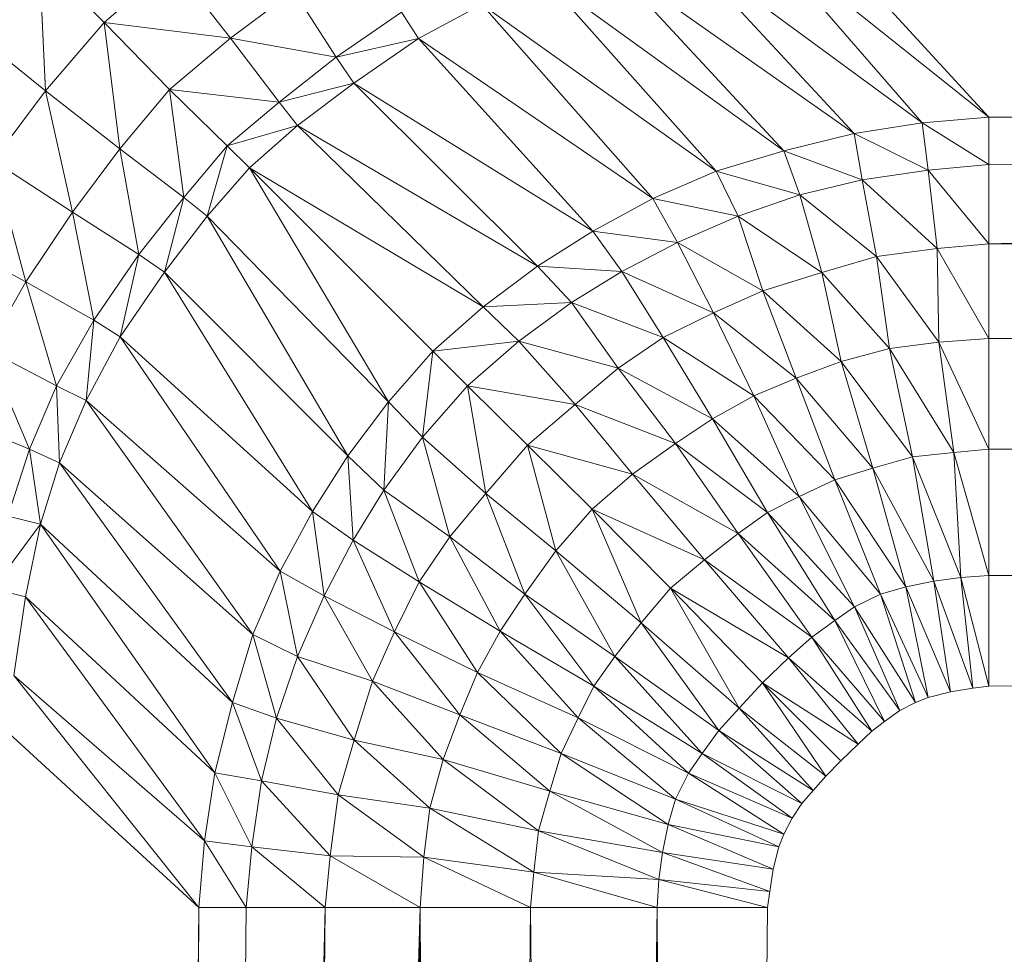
# Model space of a CAD drawing. Header units: metres. Extents: x 391.1 to 427.5, y 12.7 to 28.4.
# Tile 23 of 247: x 408.3851 to 408.4271, y 14.8656 to 14.9055. Entities that reach past the tile are written whole.
import ezdxf

# ---------------------------------------------------------------- set-up
doc = ezdxf.new("R2010")
doc.units = ezdxf.units.M
doc.layers.add('02_MOBILIARIO', color=7, linetype='Continuous', lineweight=18)

# ---------------------------------------------------------------- blocks, each defined once
blk = doc.blocks.new('Family - Plats de dutxa PS-1-153583-01_PCI_PS1')
at = {"layer": '02_MOBILIARIO', "color": 253, "true_color": 0xaaaaaa}
for p, q in [((0.122975, 0.720991), (0.115559, 0.729081)), ((0.115559, 0.729081), (0.122975, 0.720991)), ((0.122975, 0.720991), (0.113086, 0.728879)), ((0.120128, 0.720754), (0.113086, 0.728879)), ((0.113086, 0.728879), (0.122975, 0.720991)), ((0.113086, 0.728879), (0.120128, 0.720754)), ((0.120128, 0.720754), (0.109721, 0.728393)), ((0.117235, 0.720304), (0.109721, 0.728393)), ((0.109721, 0.728393), (0.120128, 0.720754)), ((0.109721, 0.728393), (0.117235, 0.720304)), ((0.085222, 0.725036), (0.082461, 0.727847)), ((0.082461, 0.727847), (0.085222, 0.725036)), ((0.082461, 0.727847), (0.082717, 0.722115)), ((0.082717, 0.722115), (0.082461, 0.727847)), ((0.117235, 0.720304), (0.106628, 0.727748)), ((0.11423, 0.719553), (0.106628, 0.727748)), ((0.106628, 0.727748), (0.117235, 0.720304)), ((0.106628, 0.727748), (0.11423, 0.719553)), ((0.088143, 0.72754), (0.085222, 0.725036)), ((0.085222, 0.725036), (0.088143, 0.72754)), ((0.088143, 0.72754), (0.090615, 0.724362)), ((0.090615, 0.724362), (0.088143, 0.72754)), ((0.11423, 0.719553), (0.10401, 0.726933)), ((0.111338, 0.71869), (0.10401, 0.726933)), ((0.10401, 0.726933), (0.11423, 0.719553)), ((0.10401, 0.726933), (0.111338, 0.71869)), ((0.090615, 0.724362), (0.093312, 0.726384)), ((0.093312, 0.726384), (0.090615, 0.724362)), ((0.095127, 0.723552), (0.093312, 0.726384)), ((0.093312, 0.726384), (0.095127, 0.723552)), ((0.101344, 0.725804), (0.098635, 0.724354)), ((0.098635, 0.724354), (0.101344, 0.725804)), ((0.111338, 0.71869), (0.101344, 0.725804)), ((0.108633, 0.717527), (0.101344, 0.725804)), ((0.101344, 0.725804), (0.111338, 0.71869)), ((0.101344, 0.725804), (0.108633, 0.717527)), ((0.097919, 0.725476), (0.095127, 0.723552)), ((0.095127, 0.723552), (0.097919, 0.725476)), ((0.098635, 0.724354), (0.097919, 0.725476)), ((0.097919, 0.725476), (0.098635, 0.724354)), ((0.082717, 0.722115), (0.085222, 0.725036)), ((0.085222, 0.725036), (0.082717, 0.722115)), ((0.085222, 0.725036), (0.088009, 0.722169)), ((0.085222, 0.725036), (0.085896, 0.719643)), ((0.085896, 0.719643), (0.085222, 0.725036)), ((0.090615, 0.724362), (0.085222, 0.725036)), ((0.088009, 0.722169), (0.085222, 0.725036)), ((0.085222, 0.725036), (0.090615, 0.724362)), ((0.082717, 0.722115), (0.07957, 0.724669)), ((0.07957, 0.724669), (0.082717, 0.722115)), ((0.088009, 0.722169), (0.090615, 0.724362)), ((0.090615, 0.724362), (0.088009, 0.722169)), ((0.090615, 0.724362), (0.092689, 0.721639)), ((0.095127, 0.723552), (0.090615, 0.724362)), ((0.092689, 0.721639), (0.090615, 0.724362)), ((0.090615, 0.724362), (0.095127, 0.723552)), ((0.098635, 0.724354), (0.095127, 0.723552)), ((0.095127, 0.723552), (0.098635, 0.724354)), ((0.098635, 0.724354), (0.095882, 0.72245)), ((0.095882, 0.72245), (0.098635, 0.724354)), ((0.108633, 0.717527), (0.098635, 0.724354)), ((0.106078, 0.716138), (0.098635, 0.724354)), ((0.098635, 0.724354), (0.108633, 0.717527)), ((0.098635, 0.724354), (0.106078, 0.716138)), ((0.409997, 0.724362), (0.122975, 0.720991)), ((0.122975, 0.720991), (0.409997, 0.724362)), ((0.095127, 0.723552), (0.092689, 0.721639)), ((0.092689, 0.721639), (0.095127, 0.723552)), ((0.095127, 0.723552), (0.095882, 0.72245)), ((0.095882, 0.72245), (0.095127, 0.723552)), ((0.095882, 0.72245), (0.092689, 0.721639)), ((0.092689, 0.721639), (0.095882, 0.72245)), ((0.095882, 0.72245), (0.093482, 0.720634)), ((0.093482, 0.720634), (0.095882, 0.72245)), ((0.106078, 0.716138), (0.095882, 0.72245)), ((0.103712, 0.714637), (0.095882, 0.72245)), ((0.095882, 0.72245), (0.106078, 0.716138)), ((0.095882, 0.72245), (0.103712, 0.714637)), ((0.409997, 0.722339), (0.122975, 0.718969)), ((0.409997, 0.722339), (0.122975, 0.720991)), ((0.122975, 0.720991), (0.409997, 0.722339)), ((0.409997, 0.722339), (0.122975, 0.715598)), ((0.409997, 0.722339), (0.122975, 0.718969)), ((0.122975, 0.715598), (0.409997, 0.722339)), ((0.080487, 0.719138), (0.082717, 0.722115)), ((0.082717, 0.722115), (0.080487, 0.719138)), ((0.082717, 0.722115), (0.085896, 0.719643)), ((0.082717, 0.722115), (0.083873, 0.716946)), ((0.083873, 0.716946), (0.082717, 0.722115)), ((0.085896, 0.719643), (0.082717, 0.722115)), ((0.088009, 0.722169), (0.085896, 0.719643)), ((0.085896, 0.719643), (0.088009, 0.722169)), ((0.092689, 0.721639), (0.088009, 0.722169)), ((0.09048, 0.719778), (0.088009, 0.722169)), ((0.088009, 0.722169), (0.092689, 0.721639)), ((0.088009, 0.722169), (0.09048, 0.719778)), ((0.088009, 0.722169), (0.088619, 0.717569)), ((0.088619, 0.717569), (0.088009, 0.722169)), ((0.092689, 0.721639), (0.09048, 0.719778)), ((0.09048, 0.719778), (0.092689, 0.721639)), ((0.093482, 0.720634), (0.092689, 0.721639)), ((0.092689, 0.721639), (0.093482, 0.720634)), ((0.122975, 0.720991), (0.120128, 0.720754)), ((0.120128, 0.720754), (0.122975, 0.720991)), ((0.122975, 0.718969), (0.122975, 0.720991)), ((0.122975, 0.720991), (0.122975, 0.718969)), ((0.093482, 0.720634), (0.09048, 0.719778)), ((0.09048, 0.719778), (0.093482, 0.720634)), ((0.093482, 0.720634), (0.091424, 0.718834)), ((0.091424, 0.718834), (0.093482, 0.720634)), ((0.103712, 0.714637), (0.093482, 0.720634)), ((0.101401, 0.712901), (0.093482, 0.720634)), ((0.093482, 0.720634), (0.103712, 0.714637)), ((0.093482, 0.720634), (0.101401, 0.712901)), ((0.120128, 0.720754), (0.117235, 0.720304)), ((0.117235, 0.720304), (0.120128, 0.720754)), ((0.122975, 0.718969), (0.120128, 0.720754)), ((0.120391, 0.718728), (0.120128, 0.720754)), ((0.120128, 0.720754), (0.122975, 0.718969)), ((0.120128, 0.720754), (0.120391, 0.718728)), ((0.117235, 0.720304), (0.11423, 0.719553)), ((0.11423, 0.719553), (0.117235, 0.720304)), ((0.120391, 0.718728), (0.117235, 0.720304)), ((0.117573, 0.718315), (0.117235, 0.720304)), ((0.117235, 0.720304), (0.120391, 0.718728)), ((0.117235, 0.720304), (0.117573, 0.718315)), ((0.09048, 0.719778), (0.088619, 0.717569)), ((0.088619, 0.717569), (0.09048, 0.719778)), ((0.09048, 0.719778), (0.089624, 0.716775)), ((0.089624, 0.716775), (0.09048, 0.719778)), ((0.091424, 0.718834), (0.09048, 0.719778)), ((0.09048, 0.719778), (0.091424, 0.718834)), ((0.085896, 0.719643), (0.083873, 0.716946)), ((0.083873, 0.716946), (0.085896, 0.719643)), ((0.085896, 0.719643), (0.088619, 0.717569)), ((0.085896, 0.719643), (0.086705, 0.715131)), ((0.086705, 0.715131), (0.085896, 0.719643)), ((0.088619, 0.717569), (0.085896, 0.719643)), ((0.11423, 0.719553), (0.111338, 0.71869)), ((0.111338, 0.71869), (0.11423, 0.719553)), ((0.117573, 0.718315), (0.11423, 0.719553)), ((0.114906, 0.717677), (0.11423, 0.719553)), ((0.11423, 0.719553), (0.117573, 0.718315)), ((0.11423, 0.719553), (0.114906, 0.717677)), ((0.083873, 0.716946), (0.080487, 0.719138)), ((0.080487, 0.719138), (0.083873, 0.716946)), ((0.080487, 0.719138), (0.081883, 0.713964)), ((0.081883, 0.713964), (0.080487, 0.719138)), ((0.120391, 0.718728), (0.122975, 0.718969)), ((0.122975, 0.718969), (0.120391, 0.718728)), ((0.122975, 0.718969), (0.122975, 0.715598)), ((0.122975, 0.715598), (0.122975, 0.718969)), ((0.122975, 0.715598), (0.409997, 0.718969)), ((0.122975, 0.715598), (0.409997, 0.718969)), ((0.091424, 0.718834), (0.089624, 0.716775)), ((0.089624, 0.716775), (0.091424, 0.718834)), ((0.101401, 0.712901), (0.091424, 0.718834)), ((0.099255, 0.711018), (0.091424, 0.718834)), ((0.091424, 0.718834), (0.101401, 0.712901)), ((0.091424, 0.718834), (0.099255, 0.711018)), ((0.091424, 0.718834), (0.097357, 0.708856)), ((0.097357, 0.708856), (0.091424, 0.718834)), ((0.111338, 0.71869), (0.108633, 0.717527)), ((0.108633, 0.717527), (0.111338, 0.71869)), ((0.114906, 0.717677), (0.111338, 0.71869)), ((0.112277, 0.716776), (0.111338, 0.71869)), ((0.111338, 0.71869), (0.114906, 0.717677)), ((0.111338, 0.71869), (0.112277, 0.716776)), ((0.117573, 0.718315), (0.120391, 0.718728)), ((0.120391, 0.718728), (0.117573, 0.718315)), ((0.122975, 0.715598), (0.120391, 0.718728)), ((0.120767, 0.715387), (0.120391, 0.718728)), ((0.120391, 0.718728), (0.122975, 0.715598)), ((0.120391, 0.718728), (0.120767, 0.715387)), ((0.114906, 0.717677), (0.117573, 0.718315)), ((0.117573, 0.718315), (0.114906, 0.717677)), ((0.117573, 0.718315), (0.118175, 0.71505)), ((0.120767, 0.715387), (0.117573, 0.718315)), ((0.118175, 0.71505), (0.117573, 0.718315)), ((0.117573, 0.718315), (0.120767, 0.715387)), ((0.112277, 0.716776), (0.114906, 0.717677)), ((0.114906, 0.717677), (0.112277, 0.716776)), ((0.118175, 0.71505), (0.114906, 0.717677)), ((0.115842, 0.71437), (0.114906, 0.717677)), ((0.114906, 0.717677), (0.118175, 0.71505)), ((0.114906, 0.717677), (0.115842, 0.71437)), ((0.088619, 0.717569), (0.086705, 0.715131)), ((0.086705, 0.715131), (0.088619, 0.717569)), ((0.088619, 0.717569), (0.087807, 0.714376)), ((0.087807, 0.714376), (0.088619, 0.717569)), ((0.088619, 0.717569), (0.089624, 0.716775)), ((0.089624, 0.716775), (0.088619, 0.717569)), ((0.108633, 0.717527), (0.106078, 0.716138)), ((0.106078, 0.716138), (0.108633, 0.717527)), ((0.112277, 0.716776), (0.108633, 0.717527)), ((0.109685, 0.71565), (0.108633, 0.717527)), ((0.108633, 0.717527), (0.112277, 0.716776)), ((0.108633, 0.717527), (0.109685, 0.71565)), ((0.081883, 0.713964), (0.083873, 0.716946)), ((0.083873, 0.716946), (0.081883, 0.713964)), ((0.083873, 0.716946), (0.086705, 0.715131)), ((0.083873, 0.716946), (0.084782, 0.712339)), ((0.084782, 0.712339), (0.083873, 0.716946)), ((0.086705, 0.715131), (0.083873, 0.716946)), ((0.089624, 0.716775), (0.087807, 0.714376)), ((0.087807, 0.714376), (0.089624, 0.716775)), ((0.089624, 0.716775), (0.097357, 0.708856)), ((0.089624, 0.716775), (0.095621, 0.706546)), ((0.095621, 0.706546), (0.089624, 0.716775)), ((0.097357, 0.708856), (0.089624, 0.716775)), ((0.109685, 0.71565), (0.112277, 0.716776)), ((0.112277, 0.716776), (0.109685, 0.71565)), ((0.115842, 0.71437), (0.112277, 0.716776)), ((0.113325, 0.713582), (0.112277, 0.716776)), ((0.112277, 0.716776), (0.115842, 0.71437)), ((0.112277, 0.716776), (0.113325, 0.713582)), ((0.106078, 0.716138), (0.103712, 0.714637)), ((0.103712, 0.714637), (0.106078, 0.716138)), ((0.109685, 0.71565), (0.106078, 0.716138)), ((0.107314, 0.714408), (0.106078, 0.716138)), ((0.106078, 0.716138), (0.109685, 0.71565)), ((0.106078, 0.716138), (0.107314, 0.714408)), ((0.081883, 0.713964), (0.07838, 0.715871)), ((0.07838, 0.715871), (0.081883, 0.713964)), ((0.107314, 0.714408), (0.109685, 0.71565)), ((0.109685, 0.71565), (0.107314, 0.714408)), ((0.113325, 0.713582), (0.109685, 0.71565)), ((0.111221, 0.712644), (0.109685, 0.71565)), ((0.109685, 0.71565), (0.113325, 0.713582)), ((0.109685, 0.71565), (0.111221, 0.712644)), ((0.122975, 0.715598), (0.120767, 0.715387)), ((0.120767, 0.715387), (0.122975, 0.715598)), ((0.122975, 0.715598), (0.122975, 0.711553)), ((0.409997, 0.714444), (0.122975, 0.715598)), ((0.122975, 0.711553), (0.122975, 0.715598)), ((0.122975, 0.715598), (0.409997, 0.714444)), ((0.086705, 0.715131), (0.084782, 0.712339)), ((0.084782, 0.712339), (0.086705, 0.715131)), ((0.086705, 0.715131), (0.085903, 0.711623)), ((0.085903, 0.711623), (0.086705, 0.715131)), ((0.086705, 0.715131), (0.087807, 0.714376)), ((0.087807, 0.714376), (0.086705, 0.715131)), ((0.120767, 0.715387), (0.118175, 0.71505)), ((0.118175, 0.71505), (0.120767, 0.715387)), ((0.122975, 0.711553), (0.120767, 0.715387)), ((0.120838, 0.711395), (0.120767, 0.715387)), ((0.120767, 0.715387), (0.122975, 0.711553)), ((0.120767, 0.715387), (0.120838, 0.711395)), ((0.103712, 0.714637), (0.101401, 0.712901)), ((0.101401, 0.712901), (0.103712, 0.714637)), ((0.107314, 0.714408), (0.103712, 0.714637)), ((0.105173, 0.713095), (0.103712, 0.714637)), ((0.103712, 0.714637), (0.107314, 0.714408)), ((0.103712, 0.714637), (0.105173, 0.713095)), ((0.118175, 0.71505), (0.115842, 0.71437)), ((0.115842, 0.71437), (0.118175, 0.71505)), ((0.118175, 0.71505), (0.118734, 0.711132)), ((0.120838, 0.711395), (0.118175, 0.71505)), ((0.118734, 0.711132), (0.118175, 0.71505)), ((0.118175, 0.71505), (0.120838, 0.711395)), ((0.087807, 0.714376), (0.085903, 0.711623)), ((0.085903, 0.711623), (0.087807, 0.714376)), ((0.087807, 0.714376), (0.095621, 0.706546)), ((0.087807, 0.714376), (0.09412, 0.704179)), ((0.09412, 0.704179), (0.087807, 0.714376)), ((0.095621, 0.706546), (0.087807, 0.714376)), ((0.105173, 0.713095), (0.107314, 0.714408)), ((0.107314, 0.714408), (0.105173, 0.713095)), ((0.111221, 0.712644), (0.107314, 0.714408)), ((0.10908, 0.711593), (0.107314, 0.714408)), ((0.107314, 0.714408), (0.111221, 0.712644)), ((0.107314, 0.714408), (0.10908, 0.711593)), ((0.113325, 0.713582), (0.115842, 0.71437)), ((0.115842, 0.71437), (0.113325, 0.713582)), ((0.118734, 0.711132), (0.115842, 0.71437)), ((0.116668, 0.710569), (0.115842, 0.71437)), ((0.115842, 0.71437), (0.118734, 0.711132)), ((0.115842, 0.71437), (0.116668, 0.710569)), ((0.409997, 0.714444), (0.122975, 0.711553)), ((0.122975, 0.711553), (0.409997, 0.714444)), ((0.080239, 0.711074), (0.081883, 0.713964)), ((0.081883, 0.713964), (0.080239, 0.711074)), ((0.084782, 0.712339), (0.081883, 0.713964)), ((0.081883, 0.713964), (0.084782, 0.712339)), ((0.081883, 0.713964), (0.083199, 0.70953)), ((0.083199, 0.70953), (0.081883, 0.713964)), ((0.113325, 0.713582), (0.111221, 0.712644)), ((0.111221, 0.712644), (0.113325, 0.713582)), ((0.116668, 0.710569), (0.113325, 0.713582)), ((0.114752, 0.709856), (0.113325, 0.713582)), ((0.113325, 0.713582), (0.116668, 0.710569)), ((0.113325, 0.713582), (0.114752, 0.709856)), ((0.105173, 0.713095), (0.101401, 0.712901)), ((0.101401, 0.712901), (0.105173, 0.713095)), ((0.102919, 0.711443), (0.105173, 0.713095)), ((0.105173, 0.713095), (0.102919, 0.711443)), ((0.10908, 0.711593), (0.105173, 0.713095)), ((0.107164, 0.71028), (0.105173, 0.713095)), ((0.105173, 0.713095), (0.10908, 0.711593)), ((0.105173, 0.713095), (0.107164, 0.71028)), ((0.101401, 0.712901), (0.099255, 0.711018)), ((0.099255, 0.711018), (0.101401, 0.712901)), ((0.102919, 0.711443), (0.101401, 0.712901)), ((0.101401, 0.712901), (0.102919, 0.711443)), ((0.111221, 0.712644), (0.10908, 0.711593)), ((0.10908, 0.711593), (0.111221, 0.712644)), ((0.114752, 0.709856), (0.111221, 0.712644)), ((0.112949, 0.709105), (0.111221, 0.712644)), ((0.111221, 0.712644), (0.114752, 0.709856)), ((0.111221, 0.712644), (0.112949, 0.709105)), ((0.083199, 0.70953), (0.084782, 0.712339)), ((0.084782, 0.712339), (0.083199, 0.70953)), ((0.084782, 0.712339), (0.084454, 0.708914)), ((0.084454, 0.708914), (0.084782, 0.712339)), ((0.084782, 0.712339), (0.085903, 0.711623)), ((0.085903, 0.711623), (0.084782, 0.712339)), ((0.085903, 0.711623), (0.084454, 0.708914)), ((0.084454, 0.708914), (0.085903, 0.711623)), ((0.085903, 0.711623), (0.09412, 0.704179)), ((0.085903, 0.711623), (0.092731, 0.701625)), ((0.092731, 0.701625), (0.085903, 0.711623)), ((0.09412, 0.704179), (0.085903, 0.711623)), ((0.102919, 0.711443), (0.099255, 0.711018)), ((0.099255, 0.711018), (0.102919, 0.711443)), ((0.100727, 0.70953), (0.102919, 0.711443)), ((0.102919, 0.711443), (0.100727, 0.70953)), ((0.107164, 0.71028), (0.102919, 0.711443)), ((0.105323, 0.708741), (0.102919, 0.711443)), ((0.102919, 0.711443), (0.107164, 0.71028)), ((0.102919, 0.711443), (0.105323, 0.708741)), ((0.10908, 0.711593), (0.107164, 0.71028)), ((0.107164, 0.71028), (0.10908, 0.711593)), ((0.112949, 0.709105), (0.10908, 0.711593)), ((0.111184, 0.70813), (0.10908, 0.711593)), ((0.10908, 0.711593), (0.112949, 0.709105)), ((0.10908, 0.711593), (0.111184, 0.70813)), ((0.120838, 0.711395), (0.118734, 0.711132)), ((0.118734, 0.711132), (0.120838, 0.711395)), ((0.122975, 0.711553), (0.120838, 0.711395)), ((0.120838, 0.711395), (0.122975, 0.711553)), ((0.122975, 0.706834), (0.120838, 0.711395)), ((0.121477, 0.706692), (0.120838, 0.711395)), ((0.120838, 0.711395), (0.122975, 0.706834)), ((0.120838, 0.711395), (0.121477, 0.706692)), ((0.409997, 0.710205), (0.122975, 0.711553)), ((0.122975, 0.706834), (0.122975, 0.711553)), ((0.122975, 0.711553), (0.409997, 0.710205)), ((0.122975, 0.711553), (0.122975, 0.706834)), ((0.080239, 0.711074), (0.083199, 0.70953)), ((0.080239, 0.711074), (0.082035, 0.706826)), ((0.082035, 0.706826), (0.080239, 0.711074)), ((0.083199, 0.70953), (0.080239, 0.711074)), ((0.099255, 0.711018), (0.097357, 0.708856)), ((0.097357, 0.708856), (0.099255, 0.711018)), ((0.099255, 0.711018), (0.098815, 0.707339)), ((0.098815, 0.707339), (0.099255, 0.711018)), ((0.100727, 0.70953), (0.099255, 0.711018)), ((0.099255, 0.711018), (0.100727, 0.70953)), ((0.118734, 0.711132), (0.116668, 0.710569)), ((0.116668, 0.710569), (0.118734, 0.711132)), ((0.121477, 0.706692), (0.118734, 0.711132)), ((0.119711, 0.706505), (0.118734, 0.711132)), ((0.118734, 0.711132), (0.121477, 0.706692)), ((0.118734, 0.711132), (0.119711, 0.706505)), ((0.114752, 0.709856), (0.116668, 0.710569)), ((0.116668, 0.710569), (0.114752, 0.709856)), ((0.116668, 0.710569), (0.11802, 0.706017)), ((0.119711, 0.706505), (0.116668, 0.710569)), ((0.11802, 0.706017), (0.116668, 0.710569)), ((0.116668, 0.710569), (0.119711, 0.706505)), ((0.107164, 0.71028), (0.105323, 0.708741)), ((0.105323, 0.708741), (0.107164, 0.71028)), ((0.111184, 0.70813), (0.107164, 0.71028)), ((0.109606, 0.707079), (0.107164, 0.71028)), ((0.107164, 0.71028), (0.111184, 0.70813)), ((0.107164, 0.71028), (0.109606, 0.707079)), ((0.409997, 0.710205), (0.122975, 0.706834)), ((0.122975, 0.706834), (0.409997, 0.710205)), ((0.112949, 0.709105), (0.114752, 0.709856)), ((0.114752, 0.709856), (0.112949, 0.709105)), ((0.11802, 0.706017), (0.114752, 0.709856)), ((0.116405, 0.705529), (0.114752, 0.709856)), ((0.114752, 0.709856), (0.11802, 0.706017)), ((0.114752, 0.709856), (0.116405, 0.705529)), ((0.083199, 0.70953), (0.082035, 0.706826)), ((0.082035, 0.706826), (0.083199, 0.70953)), ((0.084454, 0.708914), (0.083199, 0.70953)), ((0.083199, 0.70953), (0.084454, 0.708914)), ((0.083199, 0.70953), (0.083325, 0.706248)), ((0.083325, 0.706248), (0.083199, 0.70953)), ((0.098815, 0.707339), (0.100727, 0.70953)), ((0.100727, 0.70953), (0.098815, 0.707339)), ((0.105323, 0.708741), (0.100727, 0.70953)), ((0.103297, 0.707003), (0.100727, 0.70953)), ((0.100727, 0.70953), (0.105323, 0.708741)), ((0.100727, 0.70953), (0.103297, 0.707003)), ((0.100727, 0.70953), (0.101517, 0.704934)), ((0.101517, 0.704934), (0.100727, 0.70953)), ((0.084454, 0.708914), (0.083325, 0.706248)), ((0.083325, 0.706248), (0.084454, 0.708914)), ((0.084454, 0.708914), (0.092731, 0.701625)), ((0.084454, 0.708914), (0.091568, 0.69892)), ((0.091568, 0.69892), (0.084454, 0.708914)), ((0.092731, 0.701625), (0.084454, 0.708914)), ((0.097357, 0.708856), (0.095621, 0.706546)), ((0.095621, 0.706546), (0.097357, 0.708856)), ((0.097357, 0.708856), (0.097163, 0.705085)), ((0.097163, 0.705085), (0.097357, 0.708856)), ((0.097357, 0.708856), (0.098815, 0.707339)), ((0.098815, 0.707339), (0.097357, 0.708856)), ((0.111184, 0.70813), (0.112949, 0.709105)), ((0.112949, 0.709105), (0.111184, 0.70813)), ((0.116405, 0.705529), (0.112949, 0.709105)), ((0.114885, 0.704811), (0.112949, 0.709105)), ((0.112949, 0.709105), (0.116405, 0.705529)), ((0.112949, 0.709105), (0.114885, 0.704811)), ((0.105323, 0.708741), (0.103297, 0.707003)), ((0.103297, 0.707003), (0.105323, 0.708741)), ((0.105323, 0.708741), (0.107765, 0.705765)), ((0.109606, 0.707079), (0.105323, 0.708741)), ((0.107765, 0.705765), (0.105323, 0.708741)), ((0.105323, 0.708741), (0.109606, 0.707079)), ((0.078968, 0.708117), (0.082035, 0.706826)), ((0.082035, 0.706826), (0.078968, 0.708117)), ((0.109606, 0.707079), (0.111184, 0.70813)), ((0.111184, 0.70813), (0.109606, 0.707079)), ((0.114885, 0.704811), (0.111184, 0.70813)), ((0.113536, 0.704137), (0.111184, 0.70813)), ((0.111184, 0.70813), (0.114885, 0.704811)), ((0.111184, 0.70813), (0.113536, 0.704137)), ((0.097163, 0.705085), (0.098815, 0.707339)), ((0.098815, 0.707339), (0.097163, 0.705085)), ((0.098815, 0.707339), (0.101517, 0.704934)), ((0.098815, 0.707339), (0.099978, 0.703094)), ((0.099978, 0.703094), (0.098815, 0.707339)), ((0.101517, 0.704934), (0.098815, 0.707339)), ((0.107765, 0.705765), (0.109606, 0.707079)), ((0.109606, 0.707079), (0.107765, 0.705765)), ((0.113536, 0.704137), (0.109606, 0.707079)), ((0.112273, 0.70324), (0.109606, 0.707079)), ((0.109606, 0.707079), (0.113536, 0.704137)), ((0.109606, 0.707079), (0.112273, 0.70324)), ((0.082035, 0.706826), (0.081118, 0.70397)), ((0.081118, 0.70397), (0.082035, 0.706826)), ((0.082035, 0.706826), (0.083325, 0.706248)), ((0.082035, 0.706826), (0.08251, 0.70363)), ((0.08251, 0.70363), (0.082035, 0.706826)), ((0.083325, 0.706248), (0.082035, 0.706826)), ((0.103297, 0.707003), (0.101517, 0.704934)), ((0.101517, 0.704934), (0.103297, 0.707003)), ((0.107765, 0.705765), (0.103297, 0.707003)), ((0.106053, 0.704275), (0.103297, 0.707003)), ((0.103297, 0.707003), (0.107765, 0.705765)), ((0.103297, 0.707003), (0.106053, 0.704275)), ((0.103297, 0.707003), (0.104493, 0.702493)), ((0.104493, 0.702493), (0.103297, 0.707003)), ((0.119711, 0.706505), (0.121477, 0.706692)), ((0.121477, 0.706692), (0.119711, 0.706505)), ((0.121477, 0.706692), (0.122975, 0.706834)), ((0.122975, 0.706834), (0.121477, 0.706692)), ((0.122975, 0.701441), (0.121477, 0.706692)), ((0.121777, 0.701357), (0.121477, 0.706692)), ((0.121477, 0.706692), (0.122975, 0.701441)), ((0.121477, 0.706692), (0.121777, 0.701357)), ((0.122975, 0.706834), (0.122975, 0.701441)), ((0.409997, 0.704811), (0.122975, 0.706834)), ((0.122975, 0.701441), (0.122975, 0.706834)), ((0.122975, 0.706834), (0.409997, 0.704811)), ((0.083325, 0.706248), (0.08251, 0.70363)), ((0.08251, 0.70363), (0.083325, 0.706248)), ((0.083325, 0.706248), (0.091568, 0.69892)), ((0.083325, 0.706248), (0.090705, 0.696028)), ((0.090705, 0.696028), (0.083325, 0.706248)), ((0.091568, 0.69892), (0.083325, 0.706248)), ((0.095621, 0.706546), (0.09412, 0.704179)), ((0.09412, 0.704179), (0.095621, 0.706546)), ((0.095621, 0.706546), (0.097163, 0.705085)), ((0.095621, 0.706546), (0.09585, 0.702943)), ((0.09585, 0.702943), (0.095621, 0.706546)), ((0.097163, 0.705085), (0.095621, 0.706546)), ((0.11802, 0.706017), (0.119711, 0.706505)), ((0.119711, 0.706505), (0.11802, 0.706017)), ((0.121777, 0.701357), (0.119711, 0.706505)), ((0.120627, 0.701205), (0.119711, 0.706505)), ((0.119711, 0.706505), (0.121777, 0.701357)), ((0.119711, 0.706505), (0.120627, 0.701205)), ((0.11802, 0.706017), (0.116405, 0.705529)), ((0.116405, 0.705529), (0.11802, 0.706017)), ((0.120627, 0.701205), (0.11802, 0.706017)), ((0.119433, 0.700966), (0.11802, 0.706017)), ((0.11802, 0.706017), (0.120627, 0.701205)), ((0.11802, 0.706017), (0.119433, 0.700966)), ((0.106053, 0.704275), (0.107765, 0.705765)), ((0.107765, 0.705765), (0.106053, 0.704275)), ((0.112273, 0.70324), (0.107765, 0.705765)), ((0.11084, 0.702115), (0.107765, 0.705765)), ((0.107765, 0.705765), (0.112273, 0.70324)), ((0.107765, 0.705765), (0.11084, 0.702115)), ((0.116405, 0.705529), (0.114885, 0.704811)), ((0.114885, 0.704811), (0.116405, 0.705529)), ((0.119433, 0.700966), (0.116405, 0.705529)), ((0.118359, 0.700646), (0.116405, 0.705529)), ((0.116405, 0.705529), (0.119433, 0.700966)), ((0.116405, 0.705529), (0.118359, 0.700646)), ((0.09585, 0.702943), (0.097163, 0.705085)), ((0.097163, 0.705085), (0.09585, 0.702943)), ((0.097163, 0.705085), (0.099978, 0.703094)), ((0.097163, 0.705085), (0.098664, 0.701178)), ((0.098664, 0.701178), (0.097163, 0.705085)), ((0.099978, 0.703094), (0.097163, 0.705085)), ((0.101517, 0.704934), (0.099978, 0.703094)), ((0.099978, 0.703094), (0.101517, 0.704934)), ((0.101517, 0.704934), (0.104493, 0.702493)), ((0.101517, 0.704934), (0.103179, 0.700652)), ((0.103179, 0.700652), (0.101517, 0.704934)), ((0.104493, 0.702493), (0.101517, 0.704934)), ((0.114885, 0.704811), (0.113536, 0.704137)), ((0.113536, 0.704137), (0.114885, 0.704811)), ((0.118359, 0.700646), (0.114885, 0.704811)), ((0.117241, 0.700099), (0.114885, 0.704811)), ((0.114885, 0.704811), (0.118359, 0.700646)), ((0.114885, 0.704811), (0.117241, 0.700099)), ((0.409997, 0.704811), (0.122975, 0.701441)), ((0.122975, 0.701441), (0.409997, 0.704811)), ((0.09412, 0.704179), (0.092731, 0.701625)), ((0.092731, 0.701625), (0.09412, 0.704179)), ((0.09412, 0.704179), (0.09585, 0.702943)), ((0.09412, 0.704179), (0.094608, 0.700573)), ((0.094608, 0.700573), (0.09412, 0.704179)), ((0.09585, 0.702943), (0.09412, 0.704179)), ((0.106053, 0.704275), (0.104493, 0.702493)), ((0.104493, 0.702493), (0.106053, 0.704275)), ((0.11084, 0.702115), (0.106053, 0.704275)), ((0.10939, 0.700904), (0.106053, 0.704275)), ((0.106053, 0.704275), (0.11084, 0.702115)), ((0.106053, 0.704275), (0.10939, 0.700904)), ((0.106053, 0.704275), (0.108143, 0.699418)), ((0.108143, 0.699418), (0.106053, 0.704275)), ((0.113536, 0.704137), (0.112273, 0.70324)), ((0.112273, 0.70324), (0.113536, 0.704137)), ((0.117241, 0.700099), (0.113536, 0.704137)), ((0.116405, 0.699521), (0.113536, 0.704137)), ((0.113536, 0.704137), (0.117241, 0.700099)), ((0.113536, 0.704137), (0.116405, 0.699521)), ((0.08251, 0.70363), (0.081118, 0.70397)), ((0.08251, 0.70363), (0.081118, 0.70397)), ((0.08251, 0.70363), (0.080472, 0.700877)), ((0.080472, 0.700877), (0.08251, 0.70363)), ((0.08251, 0.70363), (0.081865, 0.700537)), ((0.081865, 0.700537), (0.08251, 0.70363)), ((0.08251, 0.70363), (0.090705, 0.696028)), ((0.08251, 0.70363), (0.089954, 0.693022)), ((0.089954, 0.693022), (0.08251, 0.70363)), ((0.090705, 0.696028), (0.08251, 0.70363)), ((0.094608, 0.700573), (0.09585, 0.702943)), ((0.09585, 0.702943), (0.094608, 0.700573)), ((0.098664, 0.701178), (0.09585, 0.702943)), ((0.09585, 0.702943), (0.098664, 0.701178)), ((0.09585, 0.702943), (0.097614, 0.699037)), ((0.097614, 0.699037), (0.09585, 0.702943)), ((0.099978, 0.703094), (0.098664, 0.701178)), ((0.098664, 0.701178), (0.099978, 0.703094)), ((0.103179, 0.700652), (0.099978, 0.703094)), ((0.099978, 0.703094), (0.103179, 0.700652)), ((0.099978, 0.703094), (0.102128, 0.699074)), ((0.102128, 0.699074), (0.099978, 0.703094)), ((0.112273, 0.70324), (0.11084, 0.702115)), ((0.11084, 0.702115), (0.112273, 0.70324)), ((0.112273, 0.70324), (0.115428, 0.698808)), ((0.116405, 0.699521), (0.112273, 0.70324)), ((0.115428, 0.698808), (0.112273, 0.70324)), ((0.112273, 0.70324), (0.116405, 0.699521)), ((0.104493, 0.702493), (0.103179, 0.700652)), ((0.103179, 0.700652), (0.104493, 0.702493)), ((0.104493, 0.702493), (0.108143, 0.699418)), ((0.104493, 0.702493), (0.107018, 0.697985)), ((0.107018, 0.697985), (0.104493, 0.702493)), ((0.108143, 0.699418), (0.104493, 0.702493)), ((0.11084, 0.702115), (0.10939, 0.700904)), ((0.10939, 0.700904), (0.11084, 0.702115)), ((0.115428, 0.698808), (0.11084, 0.702115)), ((0.114422, 0.697934), (0.11084, 0.702115)), ((0.11084, 0.702115), (0.115428, 0.698808)), ((0.11084, 0.702115), (0.114422, 0.697934)), ((0.092731, 0.701625), (0.091568, 0.69892)), ((0.091568, 0.69892), (0.092731, 0.701625)), ((0.092731, 0.701625), (0.094608, 0.700573)), ((0.092731, 0.701625), (0.093482, 0.697981)), ((0.093482, 0.697981), (0.092731, 0.701625)), ((0.094608, 0.700573), (0.092731, 0.701625)), ((0.120627, 0.701205), (0.119433, 0.700966)), ((0.119433, 0.700966), (0.120627, 0.701205)), ((0.121777, 0.701357), (0.120627, 0.701205)), ((0.120627, 0.701205), (0.121777, 0.701357)), ((0.122297, 0.696631), (0.120627, 0.701205)), ((0.121343, 0.696479), (0.120627, 0.701205)), ((0.120627, 0.701205), (0.122297, 0.696631)), ((0.120627, 0.701205), (0.121343, 0.696479)), ((0.122975, 0.701441), (0.121777, 0.701357)), ((0.121777, 0.701357), (0.122975, 0.701441)), ((0.122975, 0.696721), (0.121777, 0.701357)), ((0.122297, 0.696631), (0.121777, 0.701357)), ((0.121777, 0.701357), (0.122975, 0.696721)), ((0.121777, 0.701357), (0.122297, 0.696631)), ((0.409997, 0.700092), (0.122975, 0.701441)), ((0.122975, 0.696721), (0.122975, 0.701441)), ((0.122975, 0.701441), (0.409997, 0.700092)), ((0.122975, 0.701441), (0.122975, 0.696721)), ((0.080472, 0.700877), (0.081865, 0.700537)), ((0.080472, 0.700877), (0.081865, 0.700537)), ((0.097614, 0.699037), (0.098664, 0.701178)), ((0.098664, 0.701178), (0.097614, 0.699037)), ((0.098664, 0.701178), (0.102128, 0.699074)), ((0.098664, 0.701178), (0.101152, 0.697309)), ((0.101152, 0.697309), (0.098664, 0.701178)), ((0.102128, 0.699074), (0.098664, 0.701178)), ((0.108143, 0.699418), (0.10939, 0.700904)), ((0.10939, 0.700904), (0.108143, 0.699418)), ((0.10939, 0.700904), (0.113322, 0.696868)), ((0.10939, 0.700904), (0.112328, 0.695784)), ((0.112328, 0.695784), (0.10939, 0.700904)), ((0.114422, 0.697934), (0.10939, 0.700904)), ((0.113322, 0.696868), (0.10939, 0.700904)), ((0.10939, 0.700904), (0.114422, 0.697934)), ((0.119433, 0.700966), (0.118359, 0.700646)), ((0.118359, 0.700646), (0.119433, 0.700966)), ((0.121343, 0.696479), (0.119433, 0.700966)), ((0.120388, 0.696241), (0.119433, 0.700966)), ((0.119433, 0.700966), (0.121343, 0.696479)), ((0.119433, 0.700966), (0.120388, 0.696241)), ((0.081865, 0.700537), (0.081379, 0.697171)), ((0.081379, 0.697171), (0.081865, 0.700537)), ((0.081865, 0.700537), (0.089954, 0.693022)), ((0.081865, 0.700537), (0.089504, 0.69013)), ((0.089504, 0.69013), (0.081865, 0.700537)), ((0.089954, 0.693022), (0.081865, 0.700537)), ((0.093482, 0.697981), (0.094608, 0.700573)), ((0.094608, 0.700573), (0.093482, 0.697981)), ((0.094608, 0.700573), (0.097614, 0.699037)), ((0.094608, 0.700573), (0.096675, 0.696933)), ((0.096675, 0.696933), (0.094608, 0.700573)), ((0.097614, 0.699037), (0.094608, 0.700573)), ((0.103179, 0.700652), (0.102128, 0.699074)), ((0.102128, 0.699074), (0.103179, 0.700652)), ((0.103179, 0.700652), (0.107018, 0.697985)), ((0.103179, 0.700652), (0.106121, 0.696721)), ((0.106121, 0.696721), (0.103179, 0.700652)), ((0.107018, 0.697985), (0.103179, 0.700652)), ((0.117241, 0.700099), (0.118359, 0.700646)), ((0.118359, 0.700646), (0.117241, 0.700099)), ((0.120388, 0.696241), (0.118359, 0.700646)), ((0.119845, 0.696024), (0.118359, 0.700646)), ((0.118359, 0.700646), (0.120388, 0.696241)), ((0.118359, 0.700646), (0.119845, 0.696024)), ((0.117241, 0.700099), (0.116405, 0.699521)), ((0.116405, 0.699521), (0.117241, 0.700099)), ((0.119845, 0.696024), (0.117241, 0.700099)), ((0.119173, 0.695677), (0.117241, 0.700099)), ((0.117241, 0.700099), (0.119845, 0.696024)), ((0.117241, 0.700099), (0.119173, 0.695677)), ((0.122975, 0.696721), (0.409997, 0.700092)), ((0.409997, 0.700092), (0.122975, 0.696721)), ((0.116405, 0.699521), (0.115428, 0.698808)), ((0.115428, 0.698808), (0.116405, 0.699521)), ((0.116405, 0.699521), (0.118521, 0.69522)), ((0.119173, 0.695677), (0.116405, 0.699521)), ((0.118521, 0.69522), (0.116405, 0.699521)), ((0.116405, 0.699521), (0.119173, 0.695677)), ((0.108143, 0.699418), (0.107018, 0.697985)), ((0.107018, 0.697985), (0.108143, 0.699418)), ((0.112328, 0.695784), (0.108143, 0.699418)), ((0.108143, 0.699418), (0.112328, 0.695784)), ((0.108143, 0.699418), (0.11145, 0.694829)), ((0.11145, 0.694829), (0.108143, 0.699418)), ((0.091568, 0.69892), (0.090705, 0.696028)), ((0.090705, 0.696028), (0.091568, 0.69892)), ((0.093482, 0.697981), (0.091568, 0.69892)), ((0.091568, 0.69892), (0.093482, 0.697981)), ((0.091568, 0.69892), (0.092581, 0.695351)), ((0.092581, 0.695351), (0.091568, 0.69892)), ((0.097614, 0.699037), (0.096675, 0.696933)), ((0.096675, 0.696933), (0.097614, 0.699037)), ((0.101152, 0.697309), (0.097614, 0.699037)), ((0.097614, 0.699037), (0.101152, 0.697309)), ((0.097614, 0.699037), (0.100402, 0.695505)), ((0.100402, 0.695505), (0.097614, 0.699037)), ((0.102128, 0.699074), (0.101152, 0.697309)), ((0.101152, 0.697309), (0.102128, 0.699074)), ((0.106121, 0.696721), (0.102128, 0.699074)), ((0.102128, 0.699074), (0.106121, 0.696721)), ((0.102128, 0.699074), (0.105446, 0.695373)), ((0.105446, 0.695373), (0.102128, 0.699074)), ((0.115428, 0.698808), (0.114422, 0.697934)), ((0.114422, 0.697934), (0.115428, 0.698808)), ((0.118521, 0.69522), (0.115428, 0.698808)), ((0.117982, 0.694799), (0.115428, 0.698808)), ((0.115428, 0.698808), (0.118521, 0.69522)), ((0.115428, 0.698808), (0.117982, 0.694799)), ((0.093482, 0.697981), (0.092581, 0.695351)), ((0.092581, 0.695351), (0.093482, 0.697981)), ((0.096675, 0.696933), (0.093482, 0.697981)), ((0.093482, 0.697981), (0.096675, 0.696933)), ((0.093482, 0.697981), (0.095887, 0.694416)), ((0.095887, 0.694416), (0.093482, 0.697981)), ((0.107018, 0.697985), (0.106121, 0.696721)), ((0.106121, 0.696721), (0.107018, 0.697985)), ((0.11145, 0.694829), (0.107018, 0.697985)), ((0.107018, 0.697985), (0.11145, 0.694829)), ((0.107018, 0.697985), (0.110737, 0.693853)), ((0.110737, 0.693853), (0.107018, 0.697985)), ((0.114422, 0.697934), (0.113322, 0.696868)), ((0.113322, 0.696868), (0.114422, 0.697934)), ((0.117982, 0.694799), (0.114422, 0.697934)), ((0.117397, 0.694244), (0.114422, 0.697934)), ((0.114422, 0.697934), (0.117982, 0.694799)), ((0.114422, 0.697934), (0.117397, 0.694244)), ((0.081379, 0.697171), (0.089504, 0.69013)), ((0.081379, 0.697171), (0.089267, 0.687283)), ((0.089267, 0.687283), (0.081379, 0.697171)), ((0.089504, 0.69013), (0.081379, 0.697171)), ((0.100402, 0.695505), (0.101152, 0.697309)), ((0.101152, 0.697309), (0.100402, 0.695505)), ((0.101152, 0.697309), (0.105446, 0.695373)), ((0.101152, 0.697309), (0.104729, 0.693853)), ((0.104729, 0.693853), (0.101152, 0.697309)), ((0.105446, 0.695373), (0.101152, 0.697309)), ((0.096675, 0.696933), (0.095887, 0.694416)), ((0.095887, 0.694416), (0.096675, 0.696933)), ((0.100402, 0.695505), (0.096675, 0.696933)), ((0.096675, 0.696933), (0.100402, 0.695505)), ((0.096675, 0.696933), (0.099689, 0.69359)), ((0.099689, 0.69359), (0.096675, 0.696933)), ((0.106121, 0.696721), (0.105446, 0.695373)), ((0.105446, 0.695373), (0.106121, 0.696721)), ((0.106121, 0.696721), (0.110737, 0.693853)), ((0.106121, 0.696721), (0.110159, 0.693016)), ((0.110159, 0.693016), (0.106121, 0.696721)), ((0.110737, 0.693853), (0.106121, 0.696721)), ((0.113322, 0.696868), (0.112328, 0.695784)), ((0.112328, 0.695784), (0.113322, 0.696868)), ((0.117397, 0.694244), (0.113322, 0.696868)), ((0.116662, 0.693539), (0.113322, 0.696868)), ((0.113322, 0.696868), (0.117397, 0.694244)), ((0.113322, 0.696868), (0.116662, 0.693539)), ((0.113322, 0.696868), (0.116017, 0.692878)), ((0.116017, 0.692878), (0.113322, 0.696868)), ((0.121343, 0.696479), (0.122297, 0.696631)), ((0.122297, 0.696631), (0.121343, 0.696479)), ((0.122297, 0.696631), (0.122975, 0.696721)), ((0.122975, 0.696721), (0.122297, 0.696631)), ((0.119845, 0.696024), (0.120388, 0.696241)), ((0.120388, 0.696241), (0.119845, 0.696024)), ((0.120388, 0.696241), (0.121343, 0.696479)), ((0.121343, 0.696479), (0.120388, 0.696241)), ((0.090705, 0.696028), (0.089954, 0.693022)), ((0.089954, 0.693022), (0.090705, 0.696028)), ((0.090705, 0.696028), (0.092581, 0.695351)), ((0.090705, 0.696028), (0.091943, 0.692684)), ((0.091943, 0.692684), (0.090705, 0.696028)), ((0.092581, 0.695351), (0.090705, 0.696028)), ((0.11145, 0.694829), (0.112328, 0.695784)), ((0.112328, 0.695784), (0.11145, 0.694829)), ((0.116017, 0.692878), (0.112328, 0.695784)), ((0.112328, 0.695784), (0.116017, 0.692878)), ((0.112328, 0.695784), (0.115478, 0.692278)), ((0.115478, 0.692278), (0.112328, 0.695784)), ((0.119173, 0.695677), (0.119845, 0.696024)), ((0.119845, 0.696024), (0.119173, 0.695677)), ((0.092581, 0.695351), (0.091943, 0.692684)), ((0.091943, 0.692684), (0.092581, 0.695351)), ((0.095887, 0.694416), (0.092581, 0.695351)), ((0.092581, 0.695351), (0.095887, 0.694416)), ((0.092581, 0.695351), (0.095208, 0.692083)), ((0.095208, 0.692083), (0.092581, 0.695351)), ((0.099689, 0.69359), (0.100402, 0.695505)), ((0.100402, 0.695505), (0.099689, 0.69359)), ((0.100402, 0.695505), (0.104729, 0.693853)), ((0.100402, 0.695505), (0.104241, 0.692237)), ((0.104241, 0.692237), (0.100402, 0.695505)), ((0.104729, 0.693853), (0.100402, 0.695505)), ((0.105446, 0.695373), (0.104729, 0.693853)), ((0.104729, 0.693853), (0.105446, 0.695373)), ((0.105446, 0.695373), (0.110159, 0.693016)), ((0.105446, 0.695373), (0.109611, 0.691899)), ((0.109611, 0.691899), (0.105446, 0.695373)), ((0.110159, 0.693016), (0.105446, 0.695373)), ((0.118521, 0.69522), (0.119173, 0.695677)), ((0.119173, 0.695677), (0.118521, 0.69522)), ((0.117982, 0.694799), (0.118521, 0.69522)), ((0.118521, 0.69522), (0.117982, 0.694799)), ((0.089267, 0.687283), (0.081177, 0.694699)), ((0.081177, 0.694699), (0.089267, 0.687283)), ((0.110737, 0.693853), (0.11145, 0.694829)), ((0.11145, 0.694829), (0.110737, 0.693853)), ((0.11145, 0.694829), (0.115478, 0.692278)), ((0.11145, 0.694829), (0.114998, 0.691722)), ((0.114998, 0.691722), (0.11145, 0.694829)), ((0.115478, 0.692278), (0.11145, 0.694829)), ((0.117397, 0.694244), (0.117982, 0.694799)), ((0.117982, 0.694799), (0.117397, 0.694244)), ((0.095887, 0.694416), (0.095208, 0.692083)), ((0.095208, 0.692083), (0.095887, 0.694416)), ((0.095887, 0.694416), (0.099689, 0.69359)), ((0.095887, 0.694416), (0.099126, 0.691524)), ((0.099126, 0.691524), (0.095887, 0.694416)), ((0.099689, 0.69359), (0.095887, 0.694416)), ((0.116662, 0.693539), (0.117397, 0.694244)), ((0.117397, 0.694244), (0.116662, 0.693539)), ((0.104729, 0.693853), (0.104241, 0.692237)), ((0.104241, 0.692237), (0.104729, 0.693853)), ((0.104729, 0.693853), (0.109611, 0.691899)), ((0.104729, 0.693853), (0.109291, 0.690825)), ((0.109291, 0.690825), (0.104729, 0.693853)), ((0.109611, 0.691899), (0.104729, 0.693853)), ((0.110159, 0.693016), (0.110737, 0.693853)), ((0.110737, 0.693853), (0.110159, 0.693016)), ((0.110737, 0.693853), (0.114998, 0.691722)), ((0.110737, 0.693853), (0.114581, 0.691085)), ((0.114581, 0.691085), (0.110737, 0.693853)), ((0.114998, 0.691722), (0.110737, 0.693853)), ((0.099126, 0.691524), (0.099689, 0.69359)), ((0.099689, 0.69359), (0.099126, 0.691524)), ((0.099689, 0.69359), (0.104241, 0.692237)), ((0.099689, 0.69359), (0.103753, 0.690547)), ((0.103753, 0.690547), (0.099689, 0.69359)), ((0.104241, 0.692237), (0.099689, 0.69359)), ((0.116017, 0.692878), (0.116662, 0.693539)), ((0.116662, 0.693539), (0.116017, 0.692878)), ((0.089954, 0.693022), (0.089504, 0.69013)), ((0.089504, 0.69013), (0.089954, 0.693022)), ((0.089954, 0.693022), (0.091943, 0.692684)), ((0.089954, 0.693022), (0.09153, 0.689867)), ((0.09153, 0.689867), (0.089954, 0.693022)), ((0.091943, 0.692684), (0.089954, 0.693022)), ((0.109611, 0.691899), (0.110159, 0.693016)), ((0.110159, 0.693016), (0.109611, 0.691899)), ((0.110159, 0.693016), (0.114581, 0.691085)), ((0.110159, 0.693016), (0.114234, 0.690412)), ((0.114234, 0.690412), (0.110159, 0.693016)), ((0.114581, 0.691085), (0.110159, 0.693016)), ((0.115478, 0.692278), (0.116017, 0.692878)), ((0.116017, 0.692878), (0.115478, 0.692278)), ((0.091943, 0.692684), (0.09153, 0.689867)), ((0.09153, 0.689867), (0.091943, 0.692684)), ((0.091943, 0.692684), (0.095208, 0.692083)), ((0.091943, 0.692684), (0.09487, 0.689491)), ((0.09487, 0.689491), (0.091943, 0.692684)), ((0.095208, 0.692083), (0.091943, 0.692684)), ((0.095208, 0.692083), (0.09487, 0.689491)), ((0.09487, 0.689491), (0.095208, 0.692083)), ((0.095208, 0.692083), (0.099126, 0.691524)), ((0.095208, 0.692083), (0.098863, 0.68942)), ((0.098863, 0.68942), (0.095208, 0.692083)), ((0.099126, 0.691524), (0.095208, 0.692083)), ((0.104241, 0.692237), (0.103753, 0.690547)), ((0.103753, 0.690547), (0.104241, 0.692237)), ((0.109291, 0.690825), (0.104241, 0.692237)), ((0.104241, 0.692237), (0.109291, 0.690825)), ((0.104241, 0.692237), (0.109053, 0.689631)), ((0.109053, 0.689631), (0.104241, 0.692237)), ((0.114998, 0.691722), (0.115478, 0.692278)), ((0.115478, 0.692278), (0.114998, 0.691722)), ((0.109611, 0.691899), (0.109291, 0.690825)), ((0.109291, 0.690825), (0.109611, 0.691899)), ((0.114234, 0.690412), (0.109611, 0.691899)), ((0.109611, 0.691899), (0.114234, 0.690412)), ((0.109611, 0.691899), (0.114017, 0.68987)), ((0.114017, 0.68987), (0.109611, 0.691899)), ((0.114581, 0.691085), (0.114998, 0.691722)), ((0.114998, 0.691722), (0.114581, 0.691085)), ((0.098863, 0.68942), (0.099126, 0.691524)), ((0.099126, 0.691524), (0.098863, 0.68942)), ((0.099126, 0.691524), (0.103753, 0.690547)), ((0.099126, 0.691524), (0.103566, 0.688781)), ((0.103566, 0.688781), (0.099126, 0.691524)), ((0.103753, 0.690547), (0.099126, 0.691524)), ((0.109291, 0.690825), (0.109053, 0.689631)), ((0.109053, 0.689631), (0.109291, 0.690825)), ((0.109291, 0.690825), (0.114017, 0.68987)), ((0.109291, 0.690825), (0.113779, 0.688915)), ((0.113779, 0.688915), (0.109291, 0.690825)), ((0.114017, 0.68987), (0.109291, 0.690825)), ((0.114234, 0.690412), (0.114581, 0.691085)), ((0.114581, 0.691085), (0.114234, 0.690412)), ((0.103753, 0.690547), (0.103566, 0.688781)), ((0.103566, 0.688781), (0.103753, 0.690547)), ((0.103753, 0.690547), (0.109053, 0.689631)), ((0.103753, 0.690547), (0.108901, 0.688481)), ((0.108901, 0.688481), (0.103753, 0.690547)), ((0.109053, 0.689631), (0.103753, 0.690547)), ((0.114017, 0.68987), (0.114234, 0.690412)), ((0.114234, 0.690412), (0.114017, 0.68987)), ((0.089504, 0.69013), (0.089267, 0.687283)), ((0.089267, 0.687283), (0.089504, 0.69013)), ((0.089504, 0.69013), (0.09153, 0.689867)), ((0.089504, 0.69013), (0.091289, 0.687283)), ((0.091289, 0.687283), (0.089504, 0.69013)), ((0.09153, 0.689867), (0.089504, 0.69013)), ((0.09153, 0.689867), (0.091289, 0.687283)), ((0.091289, 0.687283), (0.09153, 0.689867)), ((0.09153, 0.689867), (0.09487, 0.689491)), ((0.09153, 0.689867), (0.09466, 0.687283)), ((0.09466, 0.687283), (0.09153, 0.689867)), ((0.09487, 0.689491), (0.09153, 0.689867)), ((0.113779, 0.688915), (0.114017, 0.68987)), ((0.114017, 0.68987), (0.113779, 0.688915)), ((0.09487, 0.689491), (0.09466, 0.687283)), ((0.09466, 0.687283), (0.09487, 0.689491)), ((0.09487, 0.689491), (0.098863, 0.68942)), ((0.09487, 0.689491), (0.098705, 0.687283)), ((0.098705, 0.687283), (0.09487, 0.689491)), ((0.098863, 0.68942), (0.09487, 0.689491)), ((0.109053, 0.689631), (0.108901, 0.688481)), ((0.108901, 0.688481), (0.109053, 0.689631)), ((0.109053, 0.689631), (0.113779, 0.688915)), ((0.109053, 0.689631), (0.113627, 0.68796)), ((0.113627, 0.68796), (0.109053, 0.689631)), ((0.113779, 0.688915), (0.109053, 0.689631)), ((0.098705, 0.687283), (0.098863, 0.68942)), ((0.098863, 0.68942), (0.098705, 0.687283)), ((0.098863, 0.68942), (0.103566, 0.688781)), ((0.098863, 0.68942), (0.103424, 0.687283)), ((0.103424, 0.687283), (0.098863, 0.68942)), ((0.103566, 0.688781), (0.098863, 0.68942)), ((0.103566, 0.688781), (0.103424, 0.687283)), ((0.103424, 0.687283), (0.103566, 0.688781)), ((0.103566, 0.688781), (0.108901, 0.688481)), ((0.103566, 0.688781), (0.108817, 0.687283)), ((0.108817, 0.687283), (0.103566, 0.688781)), ((0.108901, 0.688481), (0.103566, 0.688781)), ((0.113627, 0.68796), (0.113779, 0.688915)), ((0.113779, 0.688915), (0.113627, 0.68796)), ((0.108901, 0.688481), (0.108817, 0.687283)), ((0.108817, 0.687283), (0.108901, 0.688481)), ((0.113627, 0.68796), (0.108901, 0.688481)), ((0.108901, 0.688481), (0.113627, 0.68796)), ((0.108901, 0.688481), (0.113536, 0.687283)), ((0.113536, 0.687283), (0.108901, 0.688481)), ((0.113536, 0.687283), (0.113627, 0.68796)), ((0.113627, 0.68796), (0.113536, 0.687283)), ((0.089267, 0.687283), (0.085896, 0.400261)), ((0.085896, 0.400261), (0.089267, 0.687283)), ((0.089267, 0.687283), (0.087918, 0.400261)), ((0.091289, 0.687283), (0.087918, 0.400261)), ((0.087918, 0.400261), (0.089267, 0.687283)), ((0.087918, 0.400261), (0.09466, 0.687283)), ((0.09466, 0.687283), (0.087918, 0.400261)), ((0.087918, 0.400261), (0.091289, 0.687283)), ((0.089267, 0.687283), (0.091289, 0.687283)), ((0.091289, 0.687283), (0.089267, 0.687283)), ((0.09466, 0.687283), (0.091289, 0.400261)), ((0.09466, 0.687283), (0.091289, 0.687283)), ((0.091289, 0.400261), (0.098705, 0.687283)), ((0.098705, 0.687283), (0.091289, 0.400261)), ((0.091289, 0.400261), (0.09466, 0.687283)), ((0.09466, 0.687283), (0.091289, 0.687283)), ((0.098705, 0.687283), (0.09466, 0.687283)), ((0.098705, 0.687283), (0.09466, 0.687283)), ((0.098705, 0.687283), (0.095334, 0.400261)), ((0.095334, 0.400261), (0.098705, 0.687283)), ((0.098705, 0.687283), (0.103424, 0.687283)), ((0.098705, 0.687283), (0.100053, 0.400261)), ((0.100053, 0.400261), (0.098705, 0.687283)), ((0.103424, 0.687283), (0.098705, 0.687283)), ((0.103424, 0.687283), (0.100053, 0.400261)), ((0.100053, 0.400261), (0.103424, 0.687283)), ((0.103424, 0.687283), (0.108817, 0.687283)), ((0.103424, 0.687283), (0.105446, 0.400261)), ((0.105446, 0.400261), (0.103424, 0.687283)), ((0.108817, 0.687283), (0.103424, 0.687283)), ((0.108817, 0.687283), (0.105446, 0.400261)), ((0.105446, 0.400261), (0.108817, 0.687283)), ((0.108817, 0.687283), (0.113536, 0.687283)), ((0.108817, 0.687283), (0.110165, 0.400261)), ((0.110165, 0.400261), (0.108817, 0.687283)), ((0.113536, 0.687283), (0.108817, 0.687283)), ((0.110165, 0.400261), (0.113536, 0.687283)), ((0.113536, 0.687283), (0.110165, 0.400261))]:
    blk.add_line(p, q, dxfattribs=at)
blk = doc.blocks.new('LONDR55-XX_ZZ-ARQ-CAA-M3D-Londres55_ifc-1-01_PCI_PS1')
at = {"layer": '02_MOBILIARIO', "color": 253, "lineweight": 18, "true_color": 0xaaaaaa}
blk.add_blockref('Family - Plats de dutxa PS-1-153583-01_PCI_PS1', (408.303442, 14.180351), dxfattribs=at)

msp = doc.modelspace()

# ---------------------------------------------------------------- block references
at = {"lineweight": 5}
msp.add_blockref('LONDR55-XX_ZZ-ARQ-CAA-M3D-Londres55_ifc-1-01_PCI_PS1', (0, 0), dxfattribs=at)

doc.saveas('drawing.dxf')
